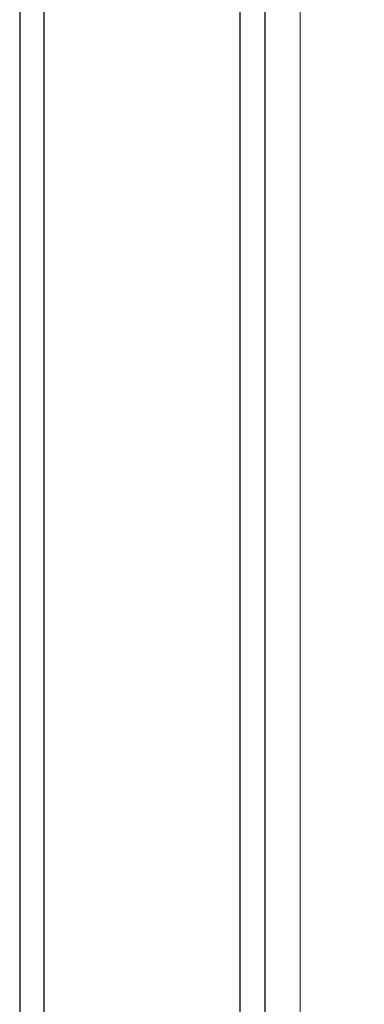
# Model space of a CAD drawing. Header units: millimetres. Extents: x 103872 to 294171, y 5570 to 32737.
# Tile 16 of 117: x 106813 to 106954, y 11252 to 11654. Entities that reach past the tile are written whole.
import ezdxf

# ---------------------------------------------------------------- set-up
doc = ezdxf.new("R2010")
doc.units = ezdxf.units.MM
doc.header["$LTSCALE"] = 2.5
doc.linetypes.add('DASHED', pattern=[19.05, 12.7, -6.35])
for name, color, linetype, lineweight in [('CKD Equipments', 252, 'Continuous', 0), ('Dimension', 40, 'Continuous', 0), ('EQUIPMENT', 210, 'Continuous', 0), ('WALL', 132, 'Continuous', 25)]:
    doc.layers.add(name, color=color, linetype=linetype, lineweight=lineweight)

# ---------------------------------------------------------------- blocks, each defined once
blk = doc.blocks.new('*U43')
at = {"color": 8}
for points in [[(0, 0), (6936.3, 0), (6936.3, -10), (0, -10)], [(0, -100), (6936.3, -100), (6936.3, -90), (0, -90)]]:
    blk.add_lwpolyline(points, close=True, dxfattribs=at)
blk = doc.blocks.new('ARCH')
at = {"layer": 'CKD Equipments', "color": 8}
blk.add_lwpolyline([(115735.38, 12600.23), (115735.38, 10800.23), (116535.38, 10800.23), (116535.38, 12600.23), (115735.38, 12600.23)], dxfattribs=at)
at = {"layer": 'EQUIPMENT', "color": 8, "linetype": 'DASHED', "lineweight": 18, "ltscale": 800}
blk.add_lwpolyline([(115720.83, 13210.58), (115720.83, 10791.76), (116720.83, 10791.76), (116720.83, 13210.58)], close=True, dxfattribs=at)
at = {"layer": 'WALL', "color": 8, "xscale": -1, "rotation": 89.99999999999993}
blk.add_blockref('*U43', (115620.83, 13310.58), dxfattribs=at)

msp = doc.modelspace()

# ---------------------------------------------------------------- block references
at = {"layer": 'Dimension'}
msp.add_blockref('ARCH', (-8807.98, 0), dxfattribs=at)

doc.saveas('drawing.dxf')
